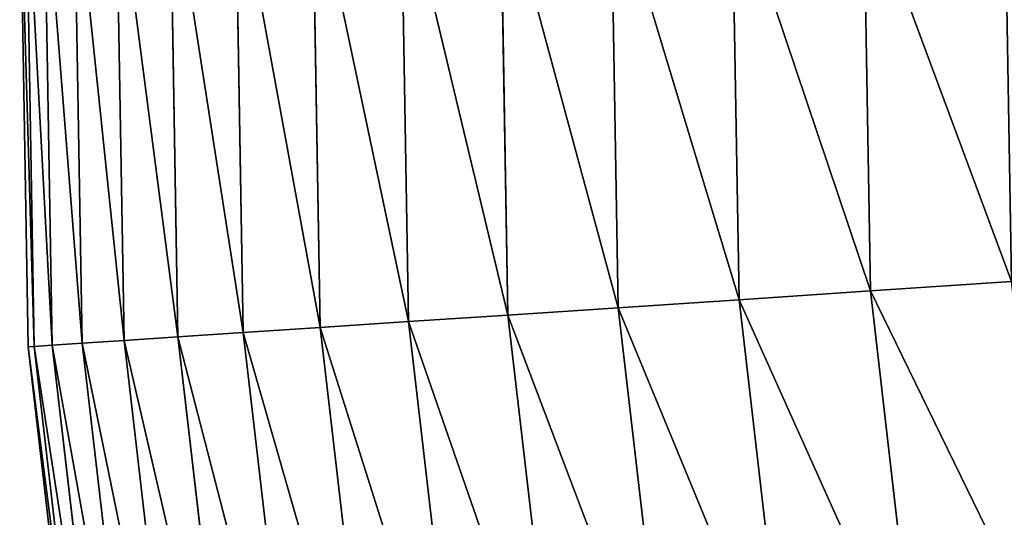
# Model space of a CAD drawing. Extents: x 5 to 965, y 4 to 104.
# Tile 5 of 256: x 5.28 to 15.12, y 48.53 to 53.51. Entities that reach past the tile are written whole.
import ezdxf

# ---------------------------------------------------------------- set-up
doc = ezdxf.new("R2010")
doc.units = 0
doc.layers.get('0').update_dxf_attribs({"color": 13, "linetype": 'CONTINUOUS'})

# ---------------------------------------------------------------- blocks, each defined once
blk = doc.blocks.new('COMPONENT_4')
for p, q in [((0, 51.56978090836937, 49.93977281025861), (0.08428071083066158, 46.66373734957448, 49.93977281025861)), ((0.06026912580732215, 51.56785706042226, 47.48638909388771), (0.1444481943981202, 46.66773017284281, 47.48638909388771)), ((0.06026912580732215, 51.56785706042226, 52.3931565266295), (0.1444481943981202, 46.66773017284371, 52.3931565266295)), ((0.2409313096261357, 51.56209015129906, 45.03891579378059), (0.3248056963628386, 46.67969902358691, 45.03891579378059)), ((0.2409313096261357, 51.56209015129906, 54.84062982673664), (0.3248056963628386, 46.67969902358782, 54.84062982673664)), ((0.5415513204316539, 51.55249407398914, 42.60324908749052), (0.6249187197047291, 46.69961506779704, 42.60324908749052)), ((0.5415513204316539, 51.55249407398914, 57.27629653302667), (0.6249187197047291, 46.69961506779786, 57.27629653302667)), ((0.9614049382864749, 51.53909194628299, 40.1852567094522), (1.044064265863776, 46.72743032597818, 40.1852567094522)), ((0.9614049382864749, 51.53909194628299, 59.694288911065), (1.044064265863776, 46.7274303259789, 59.694288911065)), ((1.499480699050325, 51.52191605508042, 37.79076381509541), (1.581232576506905, 46.76307778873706, 37.79076381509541)), ((1.499480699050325, 51.52191605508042, 62.0887818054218), (1.581232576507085, 46.76307778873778, 62.0887818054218)), ((2.154482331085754, 51.50100777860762, 35.42553894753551), (2.235129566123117, 46.80647157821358, 35.42553894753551)), ((2.154482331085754, 51.50100777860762, 64.4540066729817), (2.235129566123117, 46.80647157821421, 64.4540066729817)), ((2.92483187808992, 51.47641748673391, 33.09528014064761), (3.004179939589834, 46.85750715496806, 33.09528014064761)), ((2.92483187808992, 51.47641748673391, 66.78426547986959), (3.004179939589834, 46.8575071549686, 66.78426547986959)), ((3.808673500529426, 51.44820441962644, 30.80560119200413), (3.886530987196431, 46.91606156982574, 30.80560119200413)), ((3.808673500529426, 51.44820441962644, 69.07394442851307), (3.886530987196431, 46.91606156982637, 69.07394442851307)), ((4.803877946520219, 51.41643654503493, 28.5620181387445), (4.880057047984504, 46.98199376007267, 28.5620181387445)), ((4.803877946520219, 51.41643654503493, 71.3175274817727), (4.880057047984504, 46.98199376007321, 71.3175274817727)), ((5.908047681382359, 51.38119039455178, 26.36993596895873), (5.982364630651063, 47.05514488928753, 26.36993596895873)), ((5.908047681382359, 51.38119039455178, 73.50960965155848), (5.982364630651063, 47.05514488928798, 73.50960965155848)), ((7.118522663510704, 51.34255087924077, 24.23463560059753), (7.190798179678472, 47.13533872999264, 24.23463560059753)), ((7.118522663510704, 51.34255087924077, 75.64491001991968), (7.190798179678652, 47.13533872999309, 75.64491001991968)), ((8.43238675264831, 51.30061108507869, 22.1612611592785), (8.502446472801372, 47.22238208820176, 22.1612611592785)), ((8.43238675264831, 51.30061108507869, 77.7182844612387), (8.502446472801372, 47.22238208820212, 77.7182844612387)), ((9.914149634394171, 47.31606526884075, 20.15480758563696), (8.502446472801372, 47.22238208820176, 22.1612611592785)), ((8.502446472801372, 47.22238208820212, 77.7182844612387), (9.914149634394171, 47.3160652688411, 79.72473803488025)), ((8.502446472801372, 47.22238208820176, 22.1612611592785), (7.190798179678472, 47.13533872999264, 24.23463560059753)), ((7.190798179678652, 47.13533872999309, 75.64491001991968), (8.502446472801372, 47.22238208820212, 77.7182844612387)), ((8.502446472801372, 47.22238208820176, 22.1612611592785), (8.971905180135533, 43.17065793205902, 22.1612611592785)), ((8.502446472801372, 47.22238208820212, 77.7182844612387), (8.971905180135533, 43.17065793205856, 77.7182844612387)), ((5.982364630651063, 47.05514488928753, 26.36993596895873), (4.880057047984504, 46.98199376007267, 28.5620181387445)), ((4.880057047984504, 46.98199376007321, 71.3175274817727), (5.982364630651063, 47.05514488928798, 73.50960965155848)), ((7.190798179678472, 47.13533872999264, 24.23463560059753), (5.982364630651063, 47.05514488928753, 26.36993596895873)), ((5.982364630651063, 47.05514488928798, 73.50960965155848), (7.190798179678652, 47.13533872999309, 75.64491001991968)), ((5.982364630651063, 47.05514488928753, 26.36993596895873), (6.480350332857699, 42.75721481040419, 26.36993596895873)), ((5.982364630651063, 47.05514488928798, 73.50960965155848), (6.48035033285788, 42.75721481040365, 73.50960965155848)), ((7.190798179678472, 47.13533872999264, 24.23463560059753), (7.675104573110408, 42.95546969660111, 24.23463560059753)), ((7.190798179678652, 47.13533872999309, 75.64491001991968), (7.675104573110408, 42.95546969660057, 75.64491001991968)), ((4.880057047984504, 46.98199376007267, 28.5620181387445), (3.886530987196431, 46.91606156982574, 30.80560119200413)), ((3.886530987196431, 46.91606156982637, 69.07394442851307), (4.880057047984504, 46.98199376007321, 71.3175274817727)), ((4.880057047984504, 46.98199376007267, 28.5620181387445), (5.390520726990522, 42.57637088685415, 28.5620181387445)), ((4.880057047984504, 46.98199376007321, 71.3175274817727), (5.390520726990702, 42.57637088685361, 71.3175274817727)), ((3.004179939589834, 46.85750715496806, 33.09528014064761), (2.235129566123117, 46.80647157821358, 35.42553894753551)), ((2.235129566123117, 46.80647157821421, 64.4540066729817), (3.004179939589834, 46.8575071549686, 66.78426547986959)), ((3.886530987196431, 46.91606156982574, 30.80560119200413), (3.004179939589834, 46.85750715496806, 33.09528014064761)), ((3.004179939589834, 46.8575071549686, 66.78426547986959), (3.886530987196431, 46.91606156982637, 69.07394442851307)), ((3.004179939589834, 46.85750715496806, 33.09528014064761), (3.535878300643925, 42.2686156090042, 33.09528014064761)), ((3.004179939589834, 46.8575071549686, 66.78426547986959), (3.535878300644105, 42.26861560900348, 66.78426547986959)), ((3.886530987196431, 46.91606156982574, 30.80560119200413), (4.408241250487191, 42.41337359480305, 30.80560119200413)), ((3.886530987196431, 46.91606156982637, 69.07394442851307), (4.408241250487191, 42.41337359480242, 69.07394442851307)), ((1.581232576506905, 46.76307778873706, 37.79076381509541), (1.044064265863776, 46.72743032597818, 40.1852567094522)), ((1.044064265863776, 46.7274303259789, 59.694288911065), (1.581232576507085, 46.76307778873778, 62.0887818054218)), ((2.235129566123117, 46.80647157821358, 35.42553894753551), (1.581232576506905, 46.76307778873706, 37.79076381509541)), ((1.581232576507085, 46.76307778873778, 62.0887818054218), (2.235129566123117, 46.80647157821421, 64.4540066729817)), ((1.581232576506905, 46.76307778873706, 37.79076381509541), (2.129038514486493, 42.03516771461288, 37.79076381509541)), ((1.581232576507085, 46.76307778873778, 62.0887818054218), (2.129038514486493, 42.03516771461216, 62.0887818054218)), ((2.235129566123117, 46.80647157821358, 35.42553894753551), (2.775533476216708, 42.14244566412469, 35.42553894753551)), ((2.235129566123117, 46.80647157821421, 64.4540066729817), (2.775533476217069, 42.14244566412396, 64.4540066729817)), ((0.1444481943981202, 46.66773017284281, 47.48638909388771), (0.08428071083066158, 46.66373734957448, 49.93977281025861)), ((0.08428071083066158, 46.66373734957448, 49.93977281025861), (0.1444481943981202, 46.66773017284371, 52.3931565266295)), ((0.08428071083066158, 46.66373734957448, 49.93977281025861), (0.6490319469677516, 41.78957868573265, 49.93977281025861)), ((0.3248056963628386, 46.67969902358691, 45.03891579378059), (0.1444481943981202, 46.66773017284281, 47.48638909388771)), ((0.1444481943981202, 46.66773017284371, 52.3931565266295), (0.3248056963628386, 46.67969902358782, 54.84062982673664)), ((0.1444481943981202, 46.66773017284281, 47.48638909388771), (0.708518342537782, 41.79944972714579, 47.48638909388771)), ((0.1444481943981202, 46.66773017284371, 52.3931565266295), (0.7085183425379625, 41.7994497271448, 52.3931565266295)), ((0.6249187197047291, 46.69961506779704, 42.60324908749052), (0.3248056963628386, 46.67969902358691, 45.03891579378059)), ((0.3248056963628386, 46.67969902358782, 54.84062982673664), (0.6249187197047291, 46.69961506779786, 57.27629653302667)), ((0.3248056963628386, 46.67969902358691, 45.03891579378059), (0.8868342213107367, 41.82903907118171, 45.03891579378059)), ((0.3248056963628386, 46.67969902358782, 54.84062982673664), (0.8868342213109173, 41.82903907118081, 54.84062982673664)), ((1.044064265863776, 46.72743032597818, 40.1852567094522), (0.6249187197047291, 46.69961506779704, 42.60324908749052)), ((0.6249187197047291, 46.69961506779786, 57.27629653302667), (1.044064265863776, 46.7274303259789, 59.694288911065)), ((0.6249187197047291, 46.69961506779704, 42.60324908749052), (1.183550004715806, 41.87827543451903, 42.60324908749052)), ((0.6249187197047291, 46.69961506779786, 57.27629653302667), (1.183550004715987, 41.87827543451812, 57.27629653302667)), ((1.044064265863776, 46.72743032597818, 40.1852567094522), (1.597950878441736, 41.9470402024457, 40.1852567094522)), ((1.044064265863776, 46.7274303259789, 59.694288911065), (1.597950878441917, 41.94704020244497, 59.694288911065))]:
    blk.add_line(p, q)
mesh = blk.add_polyface()
corners = [(0, 51.56978090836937, 49.93977281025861), (0.1444481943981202, 46.66773017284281, 47.48638909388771), (0.08428071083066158, 46.66373734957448, 49.93977281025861), (0.06026912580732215, 51.56785706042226, 47.48638909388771)]
mesh.append_faces([[corners[k] for k in face] for face in [(0, 1, 2), (1, 0, 3)]], dxfattribs={"vtx0": -1})
mesh = blk.add_polyface()
corners = [(0.1444481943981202, 46.66773017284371, 52.3931565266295), (0, 51.56978090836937, 49.93977281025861), (0.08428071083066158, 46.66373734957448, 49.93977281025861), (0.06026912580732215, 51.56785706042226, 52.3931565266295)]
mesh.append_faces([[corners[k] for k in face] for face in [(0, 1, 2), (1, 0, 3)]], dxfattribs={"vtx0": -1})
mesh = blk.add_polyface()
corners = [(0.06026912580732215, 51.56785706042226, 47.48638909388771), (0.3248056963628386, 46.67969902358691, 45.03891579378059), (0.1444481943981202, 46.66773017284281, 47.48638909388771), (0.2409313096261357, 51.56209015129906, 45.03891579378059)]
mesh.append_faces([[corners[k] for k in face] for face in [(0, 1, 2), (1, 0, 3)]], dxfattribs={"vtx0": -1})
mesh = blk.add_polyface()
corners = [(0.3248056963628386, 46.67969902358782, 54.84062982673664), (0.06026912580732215, 51.56785706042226, 52.3931565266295), (0.1444481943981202, 46.66773017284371, 52.3931565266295), (0.2409313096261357, 51.56209015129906, 54.84062982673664)]
mesh.append_faces([[corners[k] for k in face] for face in [(0, 1, 2), (1, 0, 3)]], dxfattribs={"vtx0": -1})
mesh = blk.add_polyface()
corners = [(0.2409313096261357, 51.56209015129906, 45.03891579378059), (0.6249187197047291, 46.69961506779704, 42.60324908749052), (0.3248056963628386, 46.67969902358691, 45.03891579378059), (0.5415513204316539, 51.55249407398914, 42.60324908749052)]
mesh.append_faces([[corners[k] for k in face] for face in [(0, 1, 2), (1, 0, 3)]], dxfattribs={"vtx0": -1})
mesh = blk.add_polyface()
corners = [(0.6249187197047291, 46.69961506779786, 57.27629653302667), (0.2409313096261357, 51.56209015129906, 54.84062982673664), (0.3248056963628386, 46.67969902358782, 54.84062982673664), (0.5415513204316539, 51.55249407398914, 57.27629653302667)]
mesh.append_faces([[corners[k] for k in face] for face in [(0, 1, 2), (1, 0, 3)]], dxfattribs={"vtx0": -1})
mesh = blk.add_polyface()
corners = [(0.5415513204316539, 51.55249407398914, 42.60324908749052), (1.044064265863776, 46.72743032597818, 40.1852567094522), (0.6249187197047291, 46.69961506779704, 42.60324908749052), (0.9614049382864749, 51.53909194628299, 40.1852567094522)]
mesh.append_faces([[corners[k] for k in face] for face in [(0, 1, 2), (1, 0, 3)]], dxfattribs={"vtx0": -1})
mesh = blk.add_polyface()
corners = [(1.044064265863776, 46.7274303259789, 59.694288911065), (0.5415513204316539, 51.55249407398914, 57.27629653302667), (0.6249187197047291, 46.69961506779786, 57.27629653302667), (0.9614049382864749, 51.53909194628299, 59.694288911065)]
mesh.append_faces([[corners[k] for k in face] for face in [(0, 1, 2), (1, 0, 3)]], dxfattribs={"vtx0": -1})
mesh = blk.add_polyface()
corners = [(0.9614049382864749, 51.53909194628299, 40.1852567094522), (1.581232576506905, 46.76307778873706, 37.79076381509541), (1.044064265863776, 46.72743032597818, 40.1852567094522), (1.499480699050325, 51.52191605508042, 37.79076381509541)]
mesh.append_faces([[corners[k] for k in face] for face in [(0, 1, 2), (1, 0, 3)]], dxfattribs={"vtx0": -1})
mesh = blk.add_polyface()
corners = [(1.581232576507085, 46.76307778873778, 62.0887818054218), (0.9614049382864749, 51.53909194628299, 59.694288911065), (1.044064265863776, 46.7274303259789, 59.694288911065), (1.499480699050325, 51.52191605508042, 62.0887818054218)]
mesh.append_faces([[corners[k] for k in face] for face in [(0, 1, 2), (1, 0, 3)]], dxfattribs={"vtx0": -1})
mesh = blk.add_polyface()
corners = [(1.499480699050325, 51.52191605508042, 37.79076381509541), (2.235129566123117, 46.80647157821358, 35.42553894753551), (1.581232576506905, 46.76307778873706, 37.79076381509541), (2.154482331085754, 51.50100777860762, 35.42553894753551)]
mesh.append_faces([[corners[k] for k in face] for face in [(0, 1, 2), (1, 0, 3)]], dxfattribs={"vtx0": -1})
mesh = blk.add_polyface()
corners = [(2.235129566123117, 46.80647157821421, 64.4540066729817), (1.499480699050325, 51.52191605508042, 62.0887818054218), (1.581232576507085, 46.76307778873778, 62.0887818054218), (2.154482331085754, 51.50100777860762, 64.4540066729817)]
mesh.append_faces([[corners[k] for k in face] for face in [(0, 1, 2), (1, 0, 3)]], dxfattribs={"vtx0": -1})
mesh = blk.add_polyface()
corners = [(2.154482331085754, 51.50100777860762, 35.42553894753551), (3.004179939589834, 46.85750715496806, 33.09528014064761), (2.235129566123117, 46.80647157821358, 35.42553894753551), (2.92483187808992, 51.47641748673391, 33.09528014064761)]
mesh.append_faces([[corners[k] for k in face] for face in [(0, 1, 2), (1, 0, 3)]], dxfattribs={"vtx0": -1})
mesh = blk.add_polyface()
corners = [(3.004179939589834, 46.8575071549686, 66.78426547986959), (2.154482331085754, 51.50100777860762, 64.4540066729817), (2.235129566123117, 46.80647157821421, 64.4540066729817), (2.92483187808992, 51.47641748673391, 66.78426547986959)]
mesh.append_faces([[corners[k] for k in face] for face in [(0, 1, 2), (1, 0, 3)]], dxfattribs={"vtx0": -1})
mesh = blk.add_polyface()
corners = [(2.92483187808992, 51.47641748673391, 33.09528014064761), (3.886530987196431, 46.91606156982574, 30.80560119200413), (3.004179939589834, 46.85750715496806, 33.09528014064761), (3.808673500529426, 51.44820441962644, 30.80560119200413)]
mesh.append_faces([[corners[k] for k in face] for face in [(0, 1, 2), (1, 0, 3)]], dxfattribs={"vtx0": -1})
mesh = blk.add_polyface()
corners = [(3.886530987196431, 46.91606156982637, 69.07394442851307), (2.92483187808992, 51.47641748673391, 66.78426547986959), (3.004179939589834, 46.8575071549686, 66.78426547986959), (3.808673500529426, 51.44820441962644, 69.07394442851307)]
mesh.append_faces([[corners[k] for k in face] for face in [(0, 1, 2), (1, 0, 3)]], dxfattribs={"vtx0": -1})
mesh = blk.add_polyface()
corners = [(3.808673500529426, 51.44820441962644, 30.80560119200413), (4.880057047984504, 46.98199376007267, 28.5620181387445), (3.886530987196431, 46.91606156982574, 30.80560119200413), (4.803877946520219, 51.41643654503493, 28.5620181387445)]
mesh.append_faces([[corners[k] for k in face] for face in [(0, 1, 2), (1, 0, 3)]], dxfattribs={"vtx0": -1})
mesh = blk.add_polyface()
corners = [(4.880057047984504, 46.98199376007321, 71.3175274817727), (3.808673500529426, 51.44820441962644, 69.07394442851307), (3.886530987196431, 46.91606156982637, 69.07394442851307), (4.803877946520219, 51.41643654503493, 71.3175274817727)]
mesh.append_faces([[corners[k] for k in face] for face in [(0, 1, 2), (1, 0, 3)]], dxfattribs={"vtx0": -1})
mesh = blk.add_polyface()
corners = [(4.803877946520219, 51.41643654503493, 28.5620181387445), (5.982364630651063, 47.05514488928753, 26.36993596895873), (4.880057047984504, 46.98199376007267, 28.5620181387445), (5.908047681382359, 51.38119039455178, 26.36993596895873)]
mesh.append_faces([[corners[k] for k in face] for face in [(0, 1, 2), (1, 0, 3)]], dxfattribs={"vtx0": -1})
mesh = blk.add_polyface()
corners = [(5.982364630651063, 47.05514488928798, 73.50960965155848), (4.803877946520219, 51.41643654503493, 71.3175274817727), (4.880057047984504, 46.98199376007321, 71.3175274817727), (5.908047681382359, 51.38119039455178, 73.50960965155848)]
mesh.append_faces([[corners[k] for k in face] for face in [(0, 1, 2), (1, 0, 3)]], dxfattribs={"vtx0": -1})
mesh = blk.add_polyface()
corners = [(5.908047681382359, 51.38119039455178, 26.36993596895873), (7.190798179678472, 47.13533872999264, 24.23463560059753), (5.982364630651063, 47.05514488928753, 26.36993596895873), (7.118522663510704, 51.34255087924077, 24.23463560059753)]
mesh.append_faces([[corners[k] for k in face] for face in [(0, 1, 2), (1, 0, 3)]], dxfattribs={"vtx0": -1})
mesh = blk.add_polyface()
corners = [(7.190798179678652, 47.13533872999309, 75.64491001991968), (5.908047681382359, 51.38119039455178, 73.50960965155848), (5.982364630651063, 47.05514488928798, 73.50960965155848), (7.118522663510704, 51.34255087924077, 75.64491001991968)]
mesh.append_faces([[corners[k] for k in face] for face in [(0, 1, 2), (1, 0, 3)]], dxfattribs={"vtx0": -1})
mesh = blk.add_polyface()
corners = [(7.118522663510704, 51.34255087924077, 24.23463560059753), (8.502446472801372, 47.22238208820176, 22.1612611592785), (7.190798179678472, 47.13533872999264, 24.23463560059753), (8.43238675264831, 51.30061108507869, 22.1612611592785)]
mesh.append_faces([[corners[k] for k in face] for face in [(0, 1, 2), (1, 0, 3)]], dxfattribs={"vtx0": -1})
mesh = blk.add_polyface()
corners = [(8.502446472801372, 47.22238208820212, 77.7182844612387), (7.118522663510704, 51.34255087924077, 75.64491001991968), (7.190798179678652, 47.13533872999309, 75.64491001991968), (8.43238675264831, 51.30061108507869, 77.7182844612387)]
mesh.append_faces([[corners[k] for k in face] for face in [(0, 1, 2), (1, 0, 3)]], dxfattribs={"vtx0": -1})
mesh = blk.add_polyface()
corners = [(8.43238675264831, 51.30061108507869, 22.1612611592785), (9.914149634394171, 47.31606526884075, 20.15480758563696), (8.502446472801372, 47.22238208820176, 22.1612611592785), (9.846474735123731, 51.25547204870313, 20.15480758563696)]
mesh.append_faces([[corners[k] for k in face] for face in [(0, 1, 2), (1, 0, 3)]], dxfattribs={"vtx0": -1})
mesh = blk.add_polyface()
corners = [(9.914149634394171, 47.3160652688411, 79.72473803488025), (8.43238675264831, 51.30061108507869, 77.7182844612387), (8.502446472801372, 47.22238208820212, 77.7182844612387), (9.846474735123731, 51.25547204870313, 79.72473803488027)]
mesh.append_faces([[corners[k] for k in face] for face in [(0, 1, 2), (1, 0, 3)]], dxfattribs={"vtx0": -1})
mesh = blk.add_polyface()
corners = [(8.502446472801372, 47.22238208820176, 22.1612611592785), (10.36762804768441, 43.40226110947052, 20.15480758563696), (8.971905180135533, 43.17065793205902, 22.1612611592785), (9.914149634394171, 47.31606526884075, 20.15480758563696)]
mesh.append_faces([[corners[k] for k in face] for face in [(0, 1, 2), (1, 0, 3)]], dxfattribs={"vtx0": -1})
mesh = blk.add_polyface()
corners = [(10.36762804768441, 43.40226110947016, 79.72473803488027), (8.502446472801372, 47.22238208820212, 77.7182844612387), (8.971905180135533, 43.17065793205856, 77.7182844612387), (9.914149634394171, 47.3160652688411, 79.72473803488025)]
mesh.append_faces([[corners[k] for k in face] for face in [(0, 1, 2), (1, 0, 3)]], dxfattribs={"vtx0": -1})
mesh = blk.add_polyface()
corners = [(7.190798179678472, 47.13533872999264, 24.23463560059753), (8.971905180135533, 43.17065793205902, 22.1612611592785), (7.675104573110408, 42.95546969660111, 24.23463560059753), (8.502446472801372, 47.22238208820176, 22.1612611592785)]
mesh.append_faces([[corners[k] for k in face] for face in [(0, 1, 2), (1, 0, 3)]], dxfattribs={"vtx0": -1})
mesh = blk.add_polyface()
corners = [(8.971905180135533, 43.17065793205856, 77.7182844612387), (7.190798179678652, 47.13533872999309, 75.64491001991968), (7.675104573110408, 42.95546969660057, 75.64491001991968), (8.502446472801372, 47.22238208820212, 77.7182844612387)]
mesh.append_faces([[corners[k] for k in face] for face in [(0, 1, 2), (1, 0, 3)]], dxfattribs={"vtx0": -1})
mesh = blk.add_polyface()
corners = [(4.880057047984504, 46.98199376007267, 28.5620181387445), (6.480350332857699, 42.75721481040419, 26.36993596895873), (5.390520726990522, 42.57637088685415, 28.5620181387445), (5.982364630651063, 47.05514488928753, 26.36993596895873)]
mesh.append_faces([[corners[k] for k in face] for face in [(0, 1, 2), (1, 0, 3)]], dxfattribs={"vtx0": -1})
mesh = blk.add_polyface()
corners = [(6.48035033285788, 42.75721481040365, 73.50960965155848), (4.880057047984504, 46.98199376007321, 71.3175274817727), (5.390520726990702, 42.57637088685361, 71.3175274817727), (5.982364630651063, 47.05514488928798, 73.50960965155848)]
mesh.append_faces([[corners[k] for k in face] for face in [(0, 1, 2), (1, 0, 3)]], dxfattribs={"vtx0": -1})
mesh = blk.add_polyface()
corners = [(5.982364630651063, 47.05514488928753, 26.36993596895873), (7.675104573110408, 42.95546969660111, 24.23463560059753), (6.480350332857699, 42.75721481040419, 26.36993596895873), (7.190798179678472, 47.13533872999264, 24.23463560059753)]
mesh.append_faces([[corners[k] for k in face] for face in [(0, 1, 2), (1, 0, 3)]], dxfattribs={"vtx0": -1})
mesh = blk.add_polyface()
corners = [(7.675104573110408, 42.95546969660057, 75.64491001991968), (5.982364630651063, 47.05514488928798, 73.50960965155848), (6.48035033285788, 42.75721481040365, 73.50960965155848), (7.190798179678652, 47.13533872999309, 75.64491001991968)]
mesh.append_faces([[corners[k] for k in face] for face in [(0, 1, 2), (1, 0, 3)]], dxfattribs={"vtx0": -1})
mesh = blk.add_polyface()
corners = [(3.886530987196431, 46.91606156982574, 30.80560119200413), (5.390520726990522, 42.57637088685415, 28.5620181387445), (4.408241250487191, 42.41337359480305, 30.80560119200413), (4.880057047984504, 46.98199376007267, 28.5620181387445)]
mesh.append_faces([[corners[k] for k in face] for face in [(0, 1, 2), (1, 0, 3)]], dxfattribs={"vtx0": -1})
mesh = blk.add_polyface()
corners = [(5.390520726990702, 42.57637088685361, 71.3175274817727), (3.886530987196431, 46.91606156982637, 69.07394442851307), (4.408241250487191, 42.41337359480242, 69.07394442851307), (4.880057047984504, 46.98199376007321, 71.3175274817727)]
mesh.append_faces([[corners[k] for k in face] for face in [(0, 1, 2), (1, 0, 3)]], dxfattribs={"vtx0": -1})
mesh = blk.add_polyface()
corners = [(2.235129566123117, 46.80647157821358, 35.42553894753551), (3.535878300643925, 42.2686156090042, 33.09528014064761), (2.775533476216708, 42.14244566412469, 35.42553894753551), (3.004179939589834, 46.85750715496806, 33.09528014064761)]
mesh.append_faces([[corners[k] for k in face] for face in [(0, 1, 2), (1, 0, 3)]], dxfattribs={"vtx0": -1})
mesh = blk.add_polyface()
corners = [(3.535878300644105, 42.26861560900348, 66.78426547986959), (2.235129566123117, 46.80647157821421, 64.4540066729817), (2.775533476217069, 42.14244566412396, 64.4540066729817), (3.004179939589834, 46.8575071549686, 66.78426547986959)]
mesh.append_faces([[corners[k] for k in face] for face in [(0, 1, 2), (1, 0, 3)]], dxfattribs={"vtx0": -1})
mesh = blk.add_polyface()
corners = [(3.004179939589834, 46.85750715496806, 33.09528014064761), (4.408241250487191, 42.41337359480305, 30.80560119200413), (3.535878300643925, 42.2686156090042, 33.09528014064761), (3.886530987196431, 46.91606156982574, 30.80560119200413)]
mesh.append_faces([[corners[k] for k in face] for face in [(0, 1, 2), (1, 0, 3)]], dxfattribs={"vtx0": -1})
mesh = blk.add_polyface()
corners = [(4.408241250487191, 42.41337359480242, 69.07394442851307), (3.004179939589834, 46.8575071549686, 66.78426547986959), (3.535878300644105, 42.26861560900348, 66.78426547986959), (3.886530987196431, 46.91606156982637, 69.07394442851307)]
mesh.append_faces([[corners[k] for k in face] for face in [(0, 1, 2), (1, 0, 3)]], dxfattribs={"vtx0": -1})
mesh = blk.add_polyface()
corners = [(1.044064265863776, 46.72743032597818, 40.1852567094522), (2.129038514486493, 42.03516771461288, 37.79076381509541), (1.597950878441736, 41.9470402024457, 40.1852567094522), (1.581232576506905, 46.76307778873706, 37.79076381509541)]
mesh.append_faces([[corners[k] for k in face] for face in [(0, 1, 2), (1, 0, 3)]], dxfattribs={"vtx0": -1})
mesh = blk.add_polyface()
corners = [(2.129038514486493, 42.03516771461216, 62.0887818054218), (1.044064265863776, 46.7274303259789, 59.694288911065), (1.597950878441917, 41.94704020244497, 59.694288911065), (1.581232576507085, 46.76307778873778, 62.0887818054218)]
mesh.append_faces([[corners[k] for k in face] for face in [(0, 1, 2), (1, 0, 3)]], dxfattribs={"vtx0": -1})
mesh = blk.add_polyface()
corners = [(1.581232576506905, 46.76307778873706, 37.79076381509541), (2.775533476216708, 42.14244566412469, 35.42553894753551), (2.129038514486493, 42.03516771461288, 37.79076381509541), (2.235129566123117, 46.80647157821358, 35.42553894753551)]
mesh.append_faces([[corners[k] for k in face] for face in [(0, 1, 2), (1, 0, 3)]], dxfattribs={"vtx0": -1})
mesh = blk.add_polyface()
corners = [(2.775533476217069, 42.14244566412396, 64.4540066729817), (1.581232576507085, 46.76307778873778, 62.0887818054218), (2.129038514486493, 42.03516771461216, 62.0887818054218), (2.235129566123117, 46.80647157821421, 64.4540066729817)]
mesh.append_faces([[corners[k] for k in face] for face in [(0, 1, 2), (1, 0, 3)]], dxfattribs={"vtx0": -1})
mesh = blk.add_polyface()
corners = [(0.08428071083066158, 46.66373734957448, 49.93977281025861), (0.708518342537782, 41.79944972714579, 47.48638909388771), (0.6490319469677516, 41.78957868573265, 49.93977281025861), (0.1444481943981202, 46.66773017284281, 47.48638909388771)]
mesh.append_faces([[corners[k] for k in face] for face in [(0, 1, 2), (1, 0, 3)]], dxfattribs={"vtx0": -1})
mesh = blk.add_polyface()
corners = [(0.7085183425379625, 41.7994497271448, 52.3931565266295), (0.08428071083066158, 46.66373734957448, 49.93977281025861), (0.6490319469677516, 41.78957868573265, 49.93977281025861), (0.1444481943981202, 46.66773017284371, 52.3931565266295)]
mesh.append_faces([[corners[k] for k in face] for face in [(0, 1, 2), (1, 0, 3)]], dxfattribs={"vtx0": -1})
mesh = blk.add_polyface()
corners = [(0.1444481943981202, 46.66773017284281, 47.48638909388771), (0.8868342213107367, 41.82903907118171, 45.03891579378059), (0.708518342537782, 41.79944972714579, 47.48638909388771), (0.3248056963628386, 46.67969902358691, 45.03891579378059)]
mesh.append_faces([[corners[k] for k in face] for face in [(0, 1, 2), (1, 0, 3)]], dxfattribs={"vtx0": -1})
mesh = blk.add_polyface()
corners = [(0.8868342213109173, 41.82903907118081, 54.84062982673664), (0.1444481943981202, 46.66773017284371, 52.3931565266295), (0.7085183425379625, 41.7994497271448, 52.3931565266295), (0.3248056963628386, 46.67969902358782, 54.84062982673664)]
mesh.append_faces([[corners[k] for k in face] for face in [(0, 1, 2), (1, 0, 3)]], dxfattribs={"vtx0": -1})
mesh = blk.add_polyface()
corners = [(0.3248056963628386, 46.67969902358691, 45.03891579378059), (1.183550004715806, 41.87827543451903, 42.60324908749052), (0.8868342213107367, 41.82903907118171, 45.03891579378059), (0.6249187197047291, 46.69961506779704, 42.60324908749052)]
mesh.append_faces([[corners[k] for k in face] for face in [(0, 1, 2), (1, 0, 3)]], dxfattribs={"vtx0": -1})
mesh = blk.add_polyface()
corners = [(1.183550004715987, 41.87827543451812, 57.27629653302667), (0.3248056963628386, 46.67969902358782, 54.84062982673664), (0.8868342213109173, 41.82903907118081, 54.84062982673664), (0.6249187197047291, 46.69961506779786, 57.27629653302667)]
mesh.append_faces([[corners[k] for k in face] for face in [(0, 1, 2), (1, 0, 3)]], dxfattribs={"vtx0": -1})
mesh = blk.add_polyface()
corners = [(0.6249187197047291, 46.69961506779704, 42.60324908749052), (1.597950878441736, 41.9470402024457, 40.1852567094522), (1.183550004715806, 41.87827543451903, 42.60324908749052), (1.044064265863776, 46.72743032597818, 40.1852567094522)]
mesh.append_faces([[corners[k] for k in face] for face in [(0, 1, 2), (1, 0, 3)]], dxfattribs={"vtx0": -1})
mesh = blk.add_polyface()
corners = [(1.597950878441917, 41.94704020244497, 59.694288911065), (0.6249187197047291, 46.69961506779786, 57.27629653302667), (1.183550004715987, 41.87827543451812, 57.27629653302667), (1.044064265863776, 46.7274303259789, 59.694288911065)]
mesh.append_faces([[corners[k] for k in face] for face in [(0, 1, 2), (1, 0, 3)]], dxfattribs={"vtx0": -1})
blk = doc.blocks.new('COMPONENT_5')
blk.add_blockref('COMPONENT_4', (0, 0))
blk = doc.blocks.new('GROUP_9')
blk.add_blockref('COMPONENT_5', (-79.99999999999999, 0))
blk = doc.blocks.new('GROUP_14')
blk.add_blockref('GROUP_9', (79.91759314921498, 0))

msp = doc.modelspace()

# ---------------------------------------------------------------- block references
msp.add_blockref('GROUP_14', (5.360500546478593, 3.573054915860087, 2.907641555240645))

doc.saveas('drawing.dxf')
